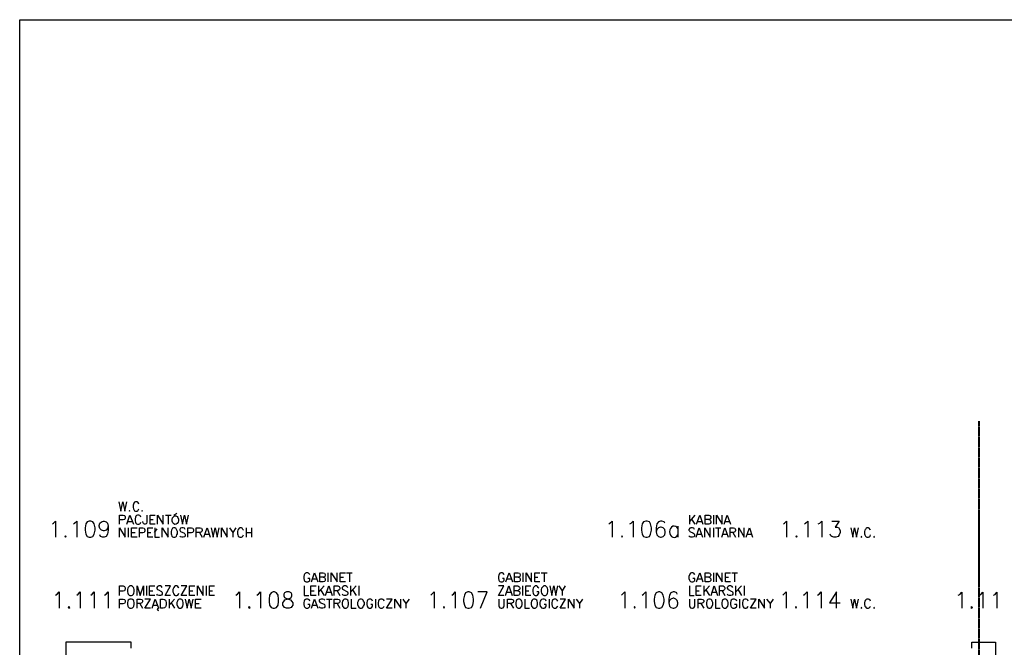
# Model space of a CAD drawing. Header units: millimetres. Extents: x 1 to 17496, y 1 to 30809.
# Tile 60 of 256: x 1887 to 3984, y 14062 to 15398. Entities that reach past the tile are written whole.
import ezdxf

# ---------------------------------------------------------------- set-up
doc = ezdxf.new("R2010")
doc.units = ezdxf.units.MM
doc.linetypes.add('CENTER', pattern=[2, 1.25, -0.25, 0.25, -0.25])
doc.layers.add('0_Przyz_granicze oddziałów', color=6, linetype='CENTER', lineweight=40)
doc.layers.add('Opisy', color=255, linetype='Continuous')
doc.layers.add('PDF _Geometria', color=7, linetype='Continuous')

msp = doc.modelspace()

# ---------------------------------------------------------------- linework, layer by layer
at = {"layer": '0_Przyz_granicze oddziałów'}
msp.add_lwpolyline([(3929.9, 14543.8), (3929.9, 13288.1), (3765.9, 13288.1), (3765.9, 12988.8), (3926.1, 12988.8), (3926.1, 12093.9)], dxfattribs=at)
at = {"layer": 'Opisy', "lineweight": 25}
for points in [[(2098.1, 14372.1), (2102.3, 14351.9), (2106.6, 14372.1), (2110.8, 14351.9), (2115, 14372.1)], [(2141.1, 14367.1), (2140.2, 14368.8), (2138.6, 14371.3), (2136.9, 14372.1), (2133.5, 14372.1), (2131.8, 14371.3), (2130.1, 14368.8), (2129.3, 14367.1), (2128.5, 14364.5), (2128.5, 14359.5), (2129.3, 14357), (2130.1, 14355.3), (2131.8, 14352.8), (2133.5, 14351.9), (2136.9, 14351.9), (2138.6, 14352.8), (2140.2, 14355.3), (2141.1, 14357)], [(2215.2, 14343.5), (2221.9, 14347.7)], [(1956.6, 14325), (1959.2, 14326.6), (1963.4, 14330.9), (1963.4, 14296.3)], [(2001.3, 14325), (2003.8, 14326.6), (2008.9, 14330.9), (2008.9, 14296.3)], [(2075.4, 14319.9), (2073.7, 14314.9), (2071.2, 14311.5), (2067, 14309.8), (2065.3, 14309.8), (2061.1, 14311.5), (2057.7, 14314.9), (2056, 14319.9), (2056, 14321.6), (2057.7, 14326.6), (2061.1, 14329.2), (2065.3, 14330.9), (2067, 14330.9), (2071.2, 14329.2), (2073.7, 14326.6), (2075.4, 14319.9), (2075.4, 14311.5), (2073.7, 14303.1), (2071.2, 14298), (2067, 14296.3), (2063.6, 14296.3), (2059.4, 14298), (2057.7, 14301.4)], [(2099.8, 14324.1), (2099.8, 14343.5), (2107.4, 14343.5), (2109.9, 14342.6), (2110.8, 14341.8), (2111.6, 14340.1), (2111.6, 14336.7), (2110.8, 14335.1), (2109.9, 14334.2), (2107.4, 14333.4), (2099.8, 14333.4)], [(2115, 14324.1), (2121.7, 14343.5), (2129.3, 14324.1)], [(2117.5, 14330), (2126.8, 14330)], [(2145.3, 14339.3), (2144.5, 14341), (2142.8, 14342.6), (2141.1, 14343.5), (2137.7, 14343.5), (2136, 14342.6), (2134.4, 14341), (2133.5, 14339.3), (2132.7, 14335.9), (2132.7, 14331.7), (2133.5, 14328.3), (2134.4, 14326.6), (2136, 14325), (2137.7, 14324.1), (2141.1, 14324.1), (2142.8, 14325), (2144.5, 14326.6), (2145.3, 14328.3)], [(2157.9, 14343.5), (2157.9, 14328.3), (2157.1, 14325.8), (2156.3, 14325), (2154.6, 14324.1), (2152.9, 14324.1), (2151.2, 14325), (2150.4, 14325.8), (2149.5, 14328.3), (2149.5, 14330)], [(2175.6, 14324.1), (2164.7, 14324.1), (2164.7, 14343.5), (2175.6, 14343.5)], [(2164.7, 14334.2), (2171.4, 14334.2)], [(2180.7, 14324.1), (2180.7, 14343.5), (2192.5, 14324.1), (2192.5, 14343.5)], [(2197.5, 14343.5), (2209.3, 14343.5)], [(2203.4, 14343.5), (2203.4, 14324.1)], [(2229.5, 14343.5), (2233.7, 14324.1), (2237.9, 14343.5), (2242.2, 14324.1), (2246.4, 14343.5)], [(3141.7, 14325), (3144.2, 14326.6), (3149.2, 14330.9), (3149.2, 14296.3)], [(3186.3, 14325), (3189.7, 14326.6), (3193.9, 14330.9), (3193.9, 14296.3)], [(3261.2, 14326.6), (3259.6, 14329.2), (3254.5, 14330.9), (3252, 14330.9), (3247.8, 14329.2), (3244.4, 14325), (3242.7, 14316.5), (3242.7, 14308.1), (3244.4, 14301.4), (3247.8, 14298), (3252, 14296.3), (3253.7, 14296.3), (3257.9, 14298), (3261.2, 14301.4), (3262.1, 14306.4), (3262.1, 14308.1), (3261.2, 14313.2), (3257.9, 14316.5), (3253.7, 14318.2), (3252, 14318.2), (3247.8, 14316.5), (3244.4, 14313.2), (3242.7, 14308.1)], [(3313.5, 14343.5), (3313.5, 14324.1)], [(3325.3, 14343.5), (3313.5, 14330)], [(3317.7, 14335.1), (3325.3, 14324.1)], [(3328.6, 14324.1), (3335.4, 14343.5), (3342.1, 14324.1)], [(3331.2, 14330), (3339.6, 14330)], [(3354.7, 14334.2), (3357.3, 14333.4), (3358.1, 14332.5), (3358.9, 14330), (3358.9, 14327.5), (3358.1, 14325.8), (3357.3, 14325), (3354.7, 14324.1), (3347.2, 14324.1), (3347.2, 14343.5), (3354.7, 14343.5), (3357.3, 14342.6), (3358.1, 14341.8), (3358.9, 14340.1), (3358.9, 14337.6), (3358.1, 14335.9), (3357.3, 14335.1), (3354.7, 14334.2), (3347.2, 14334.2)], [(3364.8, 14343.5), (3364.8, 14324.1)], [(3371.6, 14324.1), (3371.6, 14343.5), (3383.4, 14324.1), (3383.4, 14343.5)], [(3387.6, 14324.1), (3394.3, 14343.5), (3401.1, 14324.1)], [(3390.1, 14330), (3398.5, 14330)], [(3513.9, 14325), (3516.4, 14326.6), (3520.7, 14330.9), (3520.7, 14296.3)], [(3558.6, 14325), (3561.1, 14326.6), (3566.1, 14330.9), (3566.1, 14296.3)], [(3588, 14325), (3591.4, 14326.6), (3595.6, 14330.9), (3595.6, 14296.3)], [(3616.7, 14330.9), (3632.7, 14330.9), (3624.2, 14318.2), (3628.5, 14318.2), (3631.8, 14316.5), (3632.7, 14314.9), (3634.4, 14309.8), (3634.4, 14306.4), (3632.7, 14301.4), (3630.1, 14298), (3625.1, 14296.3), (3620.9, 14296.3), (3616.7, 14298), (3615, 14299.7), (3613.3, 14303.1)], [(2099.8, 14296.3), (2099.8, 14316.5), (2111.6, 14296.3), (2111.6, 14316.5)], [(2118.3, 14316.5), (2118.3, 14296.3)], [(2136.9, 14296.3), (2125.1, 14296.3), (2125.1, 14316.5), (2136.9, 14316.5)], [(2125.1, 14306.4), (2132.7, 14306.4)], [(2141.9, 14296.3), (2141.9, 14316.5), (2149.5, 14316.5), (2152, 14315.7), (2152.9, 14314), (2153.7, 14312.3), (2153.7, 14309.8), (2152.9, 14308.1), (2152, 14306.4), (2149.5, 14305.6), (2141.9, 14305.6)], [(2170.6, 14296.3), (2159.6, 14296.3), (2159.6, 14316.5), (2170.6, 14316.5)], [(2159.6, 14306.4), (2166.4, 14306.4)], [(2173.9, 14306.4), (2179.8, 14314)], [(2174.8, 14316.5), (2174.8, 14296.3), (2184.9, 14296.3)], [(2190.8, 14296.3), (2190.8, 14316.5), (2203.4, 14296.3), (2203.4, 14316.5)], [(2239.6, 14313.2), (2237.9, 14315.7), (2235.4, 14316.5), (2232.1, 14316.5), (2229.5, 14315.7), (2227.8, 14313.2), (2227.8, 14311.5), (2228.7, 14309.8), (2229.5, 14309), (2231.2, 14308.1), (2236.3, 14305.6), (2237.9, 14304.7), (2238.8, 14303.9), (2239.6, 14302.2), (2239.6, 14298.8), (2237.9, 14297.2), (2235.4, 14296.3), (2232.1, 14296.3), (2229.5, 14297.2), (2227.8, 14298.8)], [(2245.5, 14296.3), (2245.5, 14316.5), (2253.1, 14316.5), (2255.6, 14315.7), (2256.5, 14314), (2257.3, 14312.3), (2257.3, 14309.8), (2256.5, 14308.1), (2255.6, 14306.4), (2253.1, 14305.6), (2245.5, 14305.6)], [(2263.2, 14296.3), (2263.2, 14316.5), (2271.6, 14316.5), (2274.2, 14315.7), (2275, 14314), (2275.8, 14312.3), (2275.8, 14310.6), (2275, 14309), (2274.2, 14308.1), (2271.6, 14306.4), (2263.2, 14306.4)], [(2270, 14306.4), (2275.8, 14296.3)], [(2279.2, 14296.3), (2286, 14316.5), (2292.7, 14296.3)], [(2295.2, 14316.5), (2299.4, 14296.3), (2303.6, 14316.5), (2307.9, 14296.3), (2312.1, 14316.5)], [(2317.1, 14296.3), (2317.1, 14316.5), (2328.9, 14296.3), (2328.9, 14316.5)], [(2334, 14316.5), (2340.7, 14306.4), (2340.7, 14296.3)], [(2347.4, 14316.5), (2340.7, 14306.4)], [(2363.4, 14311.5), (2362.6, 14313.2), (2360.9, 14315.7), (2359.2, 14316.5), (2355.9, 14316.5), (2354.2, 14315.7), (2352.5, 14313.2), (2351.6, 14311.5), (2350.8, 14309), (2350.8, 14303.9), (2351.6, 14301.4), (2352.5, 14298.8), (2354.2, 14297.2), (2355.9, 14296.3), (2359.2, 14296.3), (2360.9, 14297.2), (2362.6, 14298.8), (2363.4, 14301.4)], [(2369.3, 14316.5), (2369.3, 14296.3)], [(2369.3, 14306.4), (2381.1, 14306.4)], [(2381.1, 14316.5), (2381.1, 14296.3)], [(3289, 14319.9), (3289, 14296.3)], [(3324.4, 14313.2), (3322.7, 14315.7), (3320.2, 14316.5), (3316.8, 14316.5), (3314.3, 14315.7), (3312.6, 14313.2), (3312.6, 14311.5), (3313.5, 14309.8), (3314.3, 14309), (3316, 14308.1), (3321, 14305.6), (3322.7, 14304.7), (3323.6, 14303.9), (3324.4, 14302.2), (3324.4, 14298.8), (3322.7, 14297.2), (3320.2, 14296.3), (3316.8, 14296.3), (3314.3, 14297.2), (3312.6, 14298.8)], [(3327.8, 14296.3), (3334.5, 14316.5), (3341.3, 14296.3)], [(3346.3, 14296.3), (3346.3, 14316.5), (3358.1, 14296.3), (3358.1, 14316.5)], [(3364.8, 14316.5), (3364.8, 14296.3)], [(3369.1, 14316.5), (3380.8, 14316.5)], [(3374.9, 14316.5), (3374.9, 14296.3)], [(3382.5, 14296.3), (3389.3, 14316.5), (3396, 14296.3)], [(3400.2, 14296.3), (3400.2, 14316.5), (3407.8, 14316.5), (3410.3, 14315.7), (3411.2, 14314), (3412, 14312.3), (3412, 14310.6), (3411.2, 14309), (3410.3, 14308.1), (3407.8, 14306.4), (3400.2, 14306.4)], [(3406.1, 14306.4), (3412, 14296.3)], [(3418.7, 14296.3), (3418.7, 14316.5), (3430.5, 14296.3), (3430.5, 14316.5)], [(3434.7, 14296.3), (3441.5, 14316.5), (3448.2, 14296.3)], [(3657.1, 14316.5), (3661.3, 14296.3), (3665.5, 14316.5), (3669.7, 14296.3), (3673.9, 14316.5)], [(3699.2, 14311.5), (3698.4, 14313.2), (3696.7, 14315.7), (3695, 14316.5), (3691.6, 14316.5), (3689.9, 14315.7), (3688.3, 14313.2), (3687.4, 14311.5), (3686.6, 14309), (3686.6, 14303.9), (3687.4, 14301.4), (3688.3, 14298.8), (3689.9, 14297.2), (3691.6, 14296.3), (3695, 14296.3), (3696.7, 14297.2), (3698.4, 14298.8), (3699.2, 14301.4)], [(2281.7, 14303.1), (2290.2, 14303.1)], [(3330.3, 14303.1), (3338.7, 14303.1)], [(3385.1, 14303.1), (3393.5, 14303.1)], [(3437.3, 14303.1), (3445.7, 14303.1)], [(2504.9, 14216.3), (2504.1, 14218), (2502.4, 14219.7), (2500.7, 14220.5), (2497.4, 14220.5), (2495.7, 14219.7), (2494, 14218), (2493.1, 14216.3), (2492.3, 14212.9), (2492.3, 14208.7), (2493.1, 14205.4), (2494, 14203.7), (2495.7, 14202), (2497.4, 14201.2), (2500.7, 14201.2), (2502.4, 14202), (2504.1, 14203.7), (2504.9, 14205.4), (2504.9, 14208.7), (2500.7, 14208.7)], [(2508.3, 14201.2), (2515, 14220.5), (2521.8, 14201.2)], [(2533.6, 14211.3), (2536.1, 14210.4), (2536.9, 14209.6), (2537.8, 14207.9), (2537.8, 14204.5), (2536.9, 14202.8), (2536.1, 14202), (2533.6, 14201.2), (2526, 14201.2), (2526, 14220.5), (2533.6, 14220.5), (2536.1, 14219.7), (2536.9, 14218.8), (2537.8, 14217.2), (2537.8, 14215.5), (2536.9, 14212.9), (2536.1, 14212.1), (2533.6, 14211.3), (2526, 14211.3)], [(2543.7, 14220.5), (2543.7, 14201.2)], [(2550.4, 14201.2), (2550.4, 14220.5), (2563, 14201.2), (2563, 14220.5)], [(2580.7, 14201.2), (2569.8, 14201.2), (2569.8, 14220.5), (2580.7, 14220.5)], [(2583.3, 14220.5), (2595, 14220.5)], [(2589.2, 14220.5), (2589.2, 14201.2)], [(2919.3, 14216.3), (2918.5, 14218), (2916.8, 14219.7), (2915.1, 14220.5), (2911.7, 14220.5), (2910, 14219.7), (2908.4, 14218), (2907.5, 14216.3), (2906.7, 14212.9), (2906.7, 14208.7), (2907.5, 14205.4), (2908.4, 14203.7), (2910, 14202), (2911.7, 14201.2), (2915.1, 14201.2), (2916.8, 14202), (2918.5, 14203.7), (2919.3, 14205.4), (2919.3, 14208.7), (2915.1, 14208.7)], [(2922.7, 14201.2), (2929.4, 14220.5), (2937, 14201.2)], [(2948.8, 14211.3), (2951.3, 14210.4), (2952.2, 14209.6), (2953, 14207.9), (2953, 14204.5), (2952.2, 14202.8), (2951.3, 14202), (2948.8, 14201.2), (2941.2, 14201.2), (2941.2, 14220.5), (2948.8, 14220.5), (2951.3, 14219.7), (2952.2, 14218.8), (2953, 14217.2), (2953, 14215.5), (2952.2, 14212.9), (2951.3, 14212.1), (2948.8, 14211.3), (2941.2, 14211.3)], [(2958.9, 14220.5), (2958.9, 14201.2)], [(2965.6, 14201.2), (2965.6, 14220.5), (2977.4, 14201.2), (2977.4, 14220.5)], [(2995.1, 14201.2), (2984.2, 14201.2), (2984.2, 14220.5), (2995.1, 14220.5)], [(2997.6, 14220.5), (3010.3, 14220.5)], [(3004.4, 14220.5), (3004.4, 14201.2)], [(3325.3, 14216.3), (3324.4, 14218), (3322.7, 14219.7), (3321, 14220.5), (3317.7, 14220.5), (3316, 14219.7), (3314.3, 14218), (3313.5, 14216.3), (3312.6, 14212.9), (3312.6, 14208.7), (3313.5, 14205.4), (3314.3, 14203.7), (3316, 14202), (3317.7, 14201.2), (3321, 14201.2), (3322.7, 14202), (3324.4, 14203.7), (3325.3, 14205.4), (3325.3, 14208.7), (3321, 14208.7)], [(3328.6, 14201.2), (3335.4, 14220.5), (3342.1, 14201.2)], [(3354.7, 14211.3), (3357.3, 14210.4), (3358.1, 14209.6), (3358.9, 14207.9), (3358.9, 14204.5), (3358.1, 14202.8), (3357.3, 14202), (3354.7, 14201.2), (3347.2, 14201.2), (3347.2, 14220.5), (3354.7, 14220.5), (3357.3, 14219.7), (3358.1, 14218.8), (3358.9, 14217.2), (3358.9, 14215.5), (3358.1, 14212.9), (3357.3, 14212.1), (3354.7, 14211.3), (3347.2, 14211.3)], [(3364.8, 14220.5), (3364.8, 14201.2)], [(3371.6, 14201.2), (3371.6, 14220.5), (3383.4, 14201.2), (3383.4, 14220.5)], [(3401.1, 14201.2), (3390.1, 14201.2), (3390.1, 14220.5), (3401.1, 14220.5)], [(3403.6, 14220.5), (3416.2, 14220.5)], [(3409.5, 14220.5), (3409.5, 14201.2)], [(2510.8, 14207.9), (2519.2, 14207.9)], [(2569.8, 14211.3), (2576.5, 14211.3)], [(2925.2, 14207.9), (2934.5, 14207.9)], [(2984.2, 14211.3), (2990.9, 14211.3)], [(3331.2, 14207.9), (3339.6, 14207.9)], [(3390.1, 14211.3), (3396.8, 14211.3)], [(1963.4, 14173.4), (1966.7, 14175), (1971, 14180.1), (1971, 14145.6)], [(2008.9, 14173.4), (2011.4, 14175), (2015.6, 14180.1), (2015.6, 14145.6)], [(2038.3, 14173.4), (2041.7, 14175), (2045.9, 14180.1), (2045.9, 14145.6)], [(2067.8, 14173.4), (2071.2, 14175), (2075.4, 14180.1), (2075.4, 14145.6)], [(2099.8, 14172.5), (2099.8, 14192.7), (2107.4, 14192.7), (2109.9, 14191.9), (2110.8, 14190.2), (2111.6, 14188.5), (2111.6, 14186), (2110.8, 14184.3), (2109.9, 14182.6), (2107.4, 14181.8), (2099.8, 14181.8)], [(2136.9, 14172.5), (2136.9, 14192.7), (2143.6, 14172.5), (2150.4, 14192.7), (2150.4, 14172.5)], [(2157.1, 14192.7), (2157.1, 14172.5)], [(2174.8, 14172.5), (2163.8, 14172.5), (2163.8, 14192.7), (2174.8, 14192.7)], [(2163.8, 14182.6), (2170.6, 14182.6)], [(2190.8, 14189.4), (2189.1, 14191.9), (2186.6, 14192.7), (2183.2, 14192.7), (2180.7, 14191.9), (2179, 14189.4), (2179, 14187.7), (2179.8, 14186), (2180.7, 14185.1), (2182.4, 14184.3), (2187.4, 14181.8), (2189.1, 14180.9), (2189.9, 14180.1), (2190.8, 14178.4), (2190.8, 14175), (2189.1, 14173.4), (2186.6, 14172.5), (2183.2, 14172.5), (2180.7, 14173.4), (2179, 14175)], [(2208.5, 14172.5), (2196.7, 14172.5), (2208.5, 14192.7), (2196.7, 14192.7)], [(2226.2, 14187.7), (2225.3, 14189.4), (2223.6, 14191.9), (2221.9, 14192.7), (2218.6, 14192.7), (2216.9, 14191.9), (2215.2, 14189.4), (2214.4, 14187.7), (2213.5, 14185.1), (2213.5, 14180.1), (2214.4, 14177.6), (2215.2, 14175), (2216.9, 14173.4), (2218.6, 14172.5), (2221.9, 14172.5), (2223.6, 14173.4), (2225.3, 14175), (2226.2, 14177.6)], [(2243, 14172.5), (2231.2, 14172.5), (2243, 14192.7), (2231.2, 14192.7)], [(2259.8, 14172.5), (2248.9, 14172.5), (2248.9, 14192.7), (2259.8, 14192.7)], [(2248.9, 14182.6), (2255.6, 14182.6)], [(2265.7, 14172.5), (2265.7, 14192.7), (2277.5, 14172.5), (2277.5, 14192.7)], [(2284.3, 14192.7), (2284.3, 14172.5)], [(2302, 14172.5), (2291, 14172.5), (2291, 14192.7), (2302, 14192.7)], [(2291, 14182.6), (2297.7, 14182.6)], [(2347.4, 14173.4), (2350.8, 14175), (2355, 14180.1), (2355, 14145.6)], [(2392.1, 14173.4), (2395.4, 14175), (2399.7, 14180.1), (2399.7, 14145.6)], [(2493.1, 14192.7), (2493.1, 14172.5), (2503.2, 14172.5)], [(2518.4, 14172.5), (2507.5, 14172.5), (2507.5, 14192.7), (2518.4, 14192.7)], [(2507.5, 14182.6), (2514.2, 14182.6)], [(2523.5, 14192.7), (2523.5, 14172.5)], [(2535.3, 14192.7), (2523.5, 14179.3)], [(2527.7, 14184.3), (2535.3, 14172.5)], [(2538.6, 14172.5), (2545.4, 14192.7), (2552.9, 14172.5)], [(2541.1, 14179.3), (2549.6, 14179.3)], [(2557.1, 14172.5), (2557.1, 14192.7), (2564.7, 14192.7), (2567.3, 14191.9), (2568.1, 14190.2), (2568.9, 14188.5), (2568.9, 14186.8), (2568.1, 14185.1), (2567.3, 14184.3), (2564.7, 14182.6), (2557.1, 14182.6)], [(2563, 14182.6), (2568.9, 14172.5)], [(2585.8, 14189.4), (2584.1, 14191.9), (2581.6, 14192.7), (2578.2, 14192.7), (2575.7, 14191.9), (2574, 14189.4), (2574, 14187.7), (2574.8, 14186), (2575.7, 14185.1), (2577.4, 14184.3), (2582.4, 14181.8), (2584.1, 14180.9), (2584.9, 14180.1), (2585.8, 14178.4), (2585.8, 14175), (2584.1, 14173.4), (2581.6, 14172.5), (2578.2, 14172.5), (2575.7, 14173.4), (2574, 14175)], [(2591.7, 14192.7), (2591.7, 14172.5)], [(2603.5, 14192.7), (2591.7, 14179.3)], [(2595.9, 14184.3), (2603.5, 14172.5)], [(2609.4, 14192.7), (2609.4, 14172.5)], [(2762.7, 14173.4), (2765.2, 14175), (2770.2, 14180.1), (2770.2, 14145.6)], [(2807.3, 14173.4), (2810.7, 14175), (2814.9, 14180.1), (2814.9, 14145.6)], [(2868.8, 14145.6), (2883.1, 14180.1), (2862.9, 14180.1)], [(2918.5, 14172.5), (2906.7, 14172.5), (2918.5, 14192.7), (2906.7, 14192.7)], [(2921.8, 14172.5), (2928.6, 14192.7), (2936.1, 14172.5)], [(2924.4, 14179.3), (2933.6, 14179.3)], [(2947.9, 14182.6), (2950.5, 14181.8), (2951.3, 14180.9), (2952.2, 14179.3), (2952.2, 14176.7), (2951.3, 14174.2), (2950.5, 14173.4), (2947.9, 14172.5), (2940.4, 14172.5), (2940.4, 14192.7), (2947.9, 14192.7), (2950.5, 14191.9), (2951.3, 14190.2), (2952.2, 14188.5), (2952.2, 14186.8), (2951.3, 14185.1), (2950.5, 14184.3), (2947.9, 14182.6), (2940.4, 14182.6)], [(2958, 14192.7), (2958, 14172.5)], [(2975.7, 14172.5), (2964.8, 14172.5), (2964.8, 14192.7), (2975.7, 14192.7)], [(2964.8, 14182.6), (2971.5, 14182.6)], [(2992.6, 14187.7), (2991.7, 14189.4), (2990.1, 14191.9), (2988.4, 14192.7), (2985, 14192.7), (2983.3, 14191.9), (2981.6, 14189.4), (2980.8, 14187.7), (2979.9, 14185.1), (2979.9, 14180.1), (2980.8, 14177.6), (2981.6, 14175), (2983.3, 14173.4), (2985, 14172.5), (2988.4, 14172.5), (2990.1, 14173.4), (2991.7, 14175), (2992.6, 14177.6), (2992.6, 14180.1), (2988.4, 14180.1)], [(3016.2, 14192.7), (3020.4, 14172.5), (3024.6, 14192.7), (3028.8, 14172.5), (3033, 14192.7)], [(3035.5, 14192.7), (3042.3, 14182.6), (3042.3, 14172.5)], [(3049, 14192.7), (3042.3, 14182.6)], [(3168.6, 14173.4), (3171.1, 14175), (3176.2, 14180.1), (3176.2, 14145.6)], [(3213.2, 14173.4), (3215.8, 14175), (3220.8, 14180.1), (3220.8, 14145.6)], [(3287.4, 14175), (3286.5, 14178.4), (3281.5, 14180.1), (3278.9, 14180.1), (3273.9, 14178.4), (3271.4, 14173.4), (3269.7, 14164.9), (3269.7, 14156.5), (3271.4, 14149.8), (3273.9, 14147.2), (3278.9, 14145.6), (3280.6, 14145.6), (3284.8, 14147.2), (3287.4, 14149.8), (3289, 14154.8), (3289, 14156.5), (3287.4, 14161.6), (3284.8, 14164.9), (3280.6, 14166.6), (3278.9, 14166.6), (3273.9, 14164.9), (3271.4, 14161.6), (3269.7, 14156.5)], [(3313.5, 14192.7), (3313.5, 14172.5), (3323.6, 14172.5)], [(3338.7, 14172.5), (3327.8, 14172.5), (3327.8, 14192.7), (3338.7, 14192.7)], [(3327.8, 14182.6), (3334.5, 14182.6)], [(3344.6, 14192.7), (3344.6, 14172.5)], [(3356.4, 14192.7), (3344.6, 14179.3)], [(3348.8, 14184.3), (3356.4, 14172.5)], [(3359.8, 14172.5), (3366.5, 14192.7), (3373.3, 14172.5)], [(3362.3, 14179.3), (3370.7, 14179.3)], [(3377.5, 14172.5), (3377.5, 14192.7), (3385.1, 14192.7), (3387.6, 14191.9), (3388.4, 14190.2), (3389.3, 14188.5), (3389.3, 14186.8), (3388.4, 14185.1), (3387.6, 14184.3), (3385.1, 14182.6), (3377.5, 14182.6)], [(3383.4, 14182.6), (3389.3, 14172.5)], [(3406.1, 14189.4), (3404.4, 14191.9), (3401.9, 14192.7), (3398.5, 14192.7), (3396, 14191.9), (3394.3, 14189.4), (3394.3, 14187.7), (3395.2, 14186), (3396, 14185.1), (3397.7, 14184.3), (3402.7, 14181.8), (3404.4, 14180.9), (3405.3, 14180.1), (3406.1, 14178.4), (3406.1, 14175), (3404.4, 14173.4), (3401.9, 14172.5), (3398.5, 14172.5), (3396, 14173.4), (3394.3, 14175)], [(3412, 14192.7), (3412, 14172.5)], [(3424.6, 14192.7), (3412, 14179.3)], [(3417.1, 14184.3), (3424.6, 14172.5)], [(3430.5, 14192.7), (3430.5, 14172.5)], [(3512.2, 14173.4), (3514.8, 14175), (3519.8, 14180.1), (3519.8, 14145.6)], [(3556.9, 14173.4), (3559.4, 14175), (3564.4, 14180.1), (3564.4, 14145.6)], [(3586.3, 14173.4), (3589.7, 14175), (3593.9, 14180.1), (3593.9, 14145.6)], [(3626.8, 14145.6), (3626.8, 14180.1), (3611.6, 14156.5), (3634.4, 14156.5)], [(3886.2, 14173), (3889.5, 14174.7), (3893.8, 14179.8), (3893.8, 14145.2)], [(3931.7, 14173), (3934.2, 14174.7), (3938.4, 14179.8), (3938.4, 14145.2)], [(3961.1, 14173), (3964.5, 14174.7), (3968.7, 14179.8), (3968.7, 14145.2)], [(2099.8, 14145.6), (2099.8, 14164.9), (2107.4, 14164.9), (2109.9, 14164.1), (2110.8, 14163.3), (2111.6, 14161.6), (2111.6, 14158.2), (2110.8, 14156.5), (2109.9, 14155.7), (2107.4, 14154.8), (2099.8, 14154.8)], [(2136.9, 14145.6), (2136.9, 14164.9), (2144.5, 14164.9), (2147, 14164.1), (2147.8, 14163.3), (2148.7, 14161.6), (2148.7, 14159), (2147.8, 14157.4), (2147, 14156.5), (2144.5, 14155.7), (2136.9, 14155.7)], [(2165.5, 14145.6), (2153.7, 14145.6), (2165.5, 14164.9), (2153.7, 14164.9)], [(2168.9, 14145.6), (2175.6, 14164.9), (2182.4, 14145.6), (2181.5, 14144.7), (2180.7, 14143), (2181.5, 14141.4), (2182.4, 14140.5), (2181.5, 14141.4), (2180.7, 14143), (2181.5, 14144.7), (2182.4, 14145.6)], [(2205.1, 14164.9), (2205.1, 14145.6)], [(2216.9, 14164.9), (2205.1, 14151.5)], [(2239.6, 14164.9), (2243.8, 14145.6), (2248.1, 14164.9), (2252.3, 14145.6), (2256.5, 14164.9)], [(2273.3, 14145.6), (2261.5, 14145.6), (2261.5, 14164.9), (2273.3, 14164.9)], [(2504.9, 14160.7), (2504.1, 14162.4), (2502.4, 14164.1), (2500.7, 14164.9), (2497.4, 14164.9), (2495.7, 14164.1), (2494, 14162.4), (2493.1, 14160.7), (2492.3, 14157.4), (2492.3, 14153.1), (2493.1, 14149.8), (2494, 14148.1), (2495.7, 14146.4), (2497.4, 14145.6), (2500.7, 14145.6), (2502.4, 14146.4), (2504.1, 14148.1), (2504.9, 14149.8), (2504.9, 14153.1), (2500.7, 14153.1)], [(2508.3, 14145.6), (2515, 14164.9), (2521.8, 14145.6)], [(2536.9, 14162.4), (2535.3, 14164.1), (2532.7, 14164.9), (2529.4, 14164.9), (2526.8, 14164.1), (2525.1, 14162.4), (2525.1, 14160.7), (2526, 14158.2), (2526.8, 14157.4), (2528.5, 14156.5), (2533.6, 14154.8), (2535.3, 14154), (2536.1, 14153.1), (2536.9, 14150.6), (2536.9, 14148.1), (2535.3, 14146.4), (2532.7, 14145.6), (2529.4, 14145.6), (2526.8, 14146.4), (2525.1, 14148.1)], [(2540.3, 14164.9), (2552.9, 14164.9)], [(2546.2, 14164.9), (2546.2, 14145.6)], [(2557.1, 14145.6), (2557.1, 14164.9), (2564.7, 14164.9), (2567.3, 14164.1), (2568.1, 14163.3), (2568.9, 14161.6), (2568.9, 14159), (2568.1, 14157.4), (2567.3, 14156.5), (2564.7, 14155.7), (2557.1, 14155.7)], [(2593.4, 14164.9), (2593.4, 14145.6), (2603.5, 14145.6)], [(2638.8, 14160.7), (2638, 14162.4), (2636.3, 14164.1), (2634.6, 14164.9), (2631.3, 14164.9), (2629.6, 14164.1), (2627.9, 14162.4), (2627.1, 14160.7), (2626.2, 14157.4), (2626.2, 14153.1), (2627.1, 14149.8), (2627.9, 14148.1), (2629.6, 14146.4), (2631.3, 14145.6), (2634.6, 14145.6), (2636.3, 14146.4), (2638, 14148.1), (2638.8, 14149.8), (2638.8, 14153.1), (2634.6, 14153.1)], [(2644.7, 14164.9), (2644.7, 14145.6)], [(2663.3, 14160.7), (2662.4, 14162.4), (2660.7, 14164.1), (2659.1, 14164.9), (2655.7, 14164.9), (2654, 14164.1), (2652.3, 14162.4), (2651.5, 14160.7), (2650.6, 14157.4), (2650.6, 14153.1), (2651.5, 14149.8), (2652.3, 14148.1), (2654, 14146.4), (2655.7, 14145.6), (2659.1, 14145.6), (2660.7, 14146.4), (2662.4, 14148.1), (2663.3, 14149.8)], [(2680.1, 14145.6), (2668.3, 14145.6), (2680.1, 14164.9), (2668.3, 14164.9)], [(2686, 14145.6), (2686, 14164.9), (2698.6, 14145.6), (2698.6, 14164.9)], [(2702.9, 14164.9), (2709.6, 14155.7), (2709.6, 14145.6)], [(2716.3, 14164.9), (2709.6, 14155.7)], [(2907.5, 14164.9), (2907.5, 14150.6), (2908.4, 14148.1), (2910, 14146.4), (2912.6, 14145.6), (2914.3, 14145.6), (2916.8, 14146.4), (2918.5, 14148.1), (2919.3, 14150.6), (2919.3, 14164.9)], [(2926, 14145.6), (2926, 14164.9), (2934.5, 14164.9), (2937, 14164.1), (2937.8, 14163.3), (2938.7, 14161.6), (2938.7, 14159), (2937.8, 14157.4), (2937, 14156.5), (2934.5, 14155.7), (2926, 14155.7)], [(2963.1, 14164.9), (2963.1, 14145.6), (2973.2, 14145.6)], [(3008.6, 14160.7), (3007.7, 14162.4), (3006.1, 14164.1), (3004.4, 14164.9), (3001, 14164.9), (2998.5, 14164.1), (2996.8, 14162.4), (2995.9, 14160.7), (2995.1, 14157.4), (2995.1, 14153.1), (2995.9, 14149.8), (2996.8, 14148.1), (2998.5, 14146.4), (3001, 14145.6), (3004.4, 14145.6), (3006.1, 14146.4), (3007.7, 14148.1), (3008.6, 14149.8), (3008.6, 14153.1), (3004.4, 14153.1)], [(3014.5, 14164.9), (3014.5, 14145.6)], [(3033, 14160.7), (3032.2, 14162.4), (3030.5, 14164.1), (3028.8, 14164.9), (3025.4, 14164.9), (3023.7, 14164.1), (3022.1, 14162.4), (3021.2, 14160.7), (3020.4, 14157.4), (3020.4, 14153.1), (3021.2, 14149.8), (3022.1, 14148.1), (3023.7, 14146.4), (3025.4, 14145.6), (3028.8, 14145.6), (3030.5, 14146.4), (3032.2, 14148.1), (3033, 14149.8)], [(3049.8, 14145.6), (3038.1, 14145.6), (3049.8, 14164.9), (3038.1, 14164.9)], [(3055.7, 14145.6), (3055.7, 14164.9), (3068.4, 14145.6), (3068.4, 14164.9)], [(3072.6, 14164.9), (3079.3, 14155.7), (3079.3, 14145.6)], [(3086.1, 14164.9), (3079.3, 14155.7)], [(3313.5, 14164.9), (3313.5, 14150.6), (3314.3, 14148.1), (3316, 14146.4), (3318.5, 14145.6), (3320.2, 14145.6), (3322.7, 14146.4), (3324.4, 14148.1), (3325.3, 14150.6), (3325.3, 14164.9)], [(3332, 14145.6), (3332, 14164.9), (3339.6, 14164.9), (3342.1, 14164.1), (3342.9, 14163.3), (3344.6, 14161.6), (3344.6, 14159), (3342.9, 14157.4), (3342.1, 14156.5), (3339.6, 14155.7), (3332, 14155.7)], [(3369.1, 14164.9), (3369.1, 14145.6), (3379.2, 14145.6)], [(3414.5, 14160.7), (3413.7, 14162.4), (3411.2, 14164.1), (3409.5, 14164.9), (3406.1, 14164.9), (3404.4, 14164.1), (3402.7, 14162.4), (3401.9, 14160.7), (3401.1, 14157.4), (3401.1, 14153.1), (3401.9, 14149.8), (3402.7, 14148.1), (3404.4, 14146.4), (3406.1, 14145.6), (3409.5, 14145.6), (3411.2, 14146.4), (3413.7, 14148.1), (3414.5, 14149.8), (3414.5, 14153.1), (3409.5, 14153.1)], [(3420.4, 14164.9), (3420.4, 14145.6)], [(3439, 14160.7), (3438.1, 14162.4), (3436.4, 14164.1), (3434.7, 14164.9), (3431.4, 14164.9), (3429.7, 14164.1), (3428, 14162.4), (3427.2, 14160.7), (3426.3, 14157.4), (3426.3, 14153.1), (3427.2, 14149.8), (3428, 14148.1), (3429.7, 14146.4), (3431.4, 14145.6), (3434.7, 14145.6), (3436.4, 14146.4), (3438.1, 14148.1), (3439, 14149.8)], [(3455.8, 14145.6), (3444, 14145.6), (3455.8, 14164.9), (3444, 14164.9)], [(3461.7, 14145.6), (3461.7, 14164.9), (3473.5, 14145.6), (3473.5, 14164.9)], [(3477.7, 14164.9), (3485.3, 14155.7), (3485.3, 14145.6)], [(3492, 14164.9), (3485.3, 14155.7)], [(3657.1, 14164.9), (3661.3, 14145.6), (3665.5, 14164.9), (3669.7, 14145.6), (3673.9, 14164.9)], [(3699.2, 14160.7), (3698.4, 14162.4), (3696.7, 14164.1), (3695, 14164.9), (3691.6, 14164.9), (3689.9, 14164.1), (3688.3, 14162.4), (3687.4, 14160.7), (3686.6, 14157.4), (3686.6, 14153.1), (3687.4, 14149.8), (3688.3, 14148.1), (3689.9, 14146.4), (3691.6, 14145.6), (3695, 14145.6), (3696.7, 14146.4), (3698.4, 14148.1), (3699.2, 14149.8)], [(2142.8, 14155.7), (2148.7, 14145.6)], [(2171.4, 14151.5), (2179.8, 14151.5)], [(2209.3, 14156.5), (2216.9, 14145.6)], [(2261.5, 14155.7), (2269.1, 14155.7)], [(2510.8, 14151.5), (2519.2, 14151.5)], [(2563, 14155.7), (2568.9, 14145.6)], [(2932.8, 14155.7), (2938.7, 14145.6)], [(3337.9, 14155.7), (3344.6, 14145.6)]]:
    msp.add_lwpolyline(points, dxfattribs=at)
for points in [[(2120.9, 14353.6), (2120, 14352.8), (2120.9, 14351.9), (2121.7, 14352.8)], [(2147.8, 14353.6), (2147, 14352.8), (2147.8, 14351.9), (2148.7, 14352.8)], [(2035, 14330.9), (2030.8, 14329.2), (2028.2, 14325), (2026.5, 14316.5), (2026.5, 14311.5), (2028.2, 14303.1), (2030.8, 14298), (2035, 14296.3), (2038.3, 14296.3), (2042.5, 14298), (2045.9, 14303.1), (2047.6, 14311.5), (2047.6, 14316.5), (2045.9, 14325), (2042.5, 14329.2), (2038.3, 14330.9)], [(3220.8, 14330.9), (3215.8, 14329.2), (3213.2, 14325), (3211.6, 14316.5), (3211.6, 14311.5), (3213.2, 14303.1), (3215.8, 14298), (3220.8, 14296.3), (3223.3, 14296.3), (3228.4, 14298), (3230.9, 14303.1), (3232.6, 14311.5), (3232.6, 14316.5), (3230.9, 14325), (3228.4, 14329.2), (3223.3, 14330.9)], [(2214.4, 14316.5), (2212.7, 14315.7), (2211, 14313.2), (2210.2, 14311.5), (2209.3, 14309), (2209.3, 14303.9), (2210.2, 14301.4), (2211, 14298.8), (2212.7, 14297.2), (2214.4, 14296.3), (2217.7, 14296.3), (2219.4, 14297.2), (2221.1, 14298.8), (2221.9, 14301.4), (2222.8, 14303.9), (2222.8, 14309), (2221.9, 14311.5), (2221.1, 14313.2), (2219.4, 14315.7), (2217.7, 14316.5)], [(1984.4, 14299.7), (1982.8, 14298), (1984.4, 14296.3), (1986.1, 14298)], [(3169.4, 14299.7), (3168.6, 14298), (3169.4, 14296.3), (3171.1, 14298)], [(3541.7, 14299.7), (3540, 14298), (3541.7, 14296.3), (3543.4, 14298)], [(3679.8, 14298), (3679, 14297.2), (3679.8, 14296.3), (3680.7, 14297.2)], [(3706.8, 14298), (3705.9, 14297.2), (3706.8, 14296.3), (3707.6, 14297.2)], [(2121.7, 14192.7), (2120, 14191.9), (2118.3, 14189.4), (2117.5, 14187.7), (2116.7, 14185.1), (2116.7, 14180.1), (2117.5, 14177.6), (2118.3, 14175), (2120, 14173.4), (2121.7, 14172.5), (2125.1, 14172.5), (2127.6, 14173.4), (2129.3, 14175), (2130.1, 14177.6), (2131, 14180.1), (2131, 14185.1), (2130.1, 14187.7), (2129.3, 14189.4), (2127.6, 14191.9), (2125.1, 14192.7)], [(2426.6, 14180.1), (2422.4, 14178.4), (2419, 14173.4), (2418.2, 14164.9), (2418.2, 14159.9), (2419, 14151.5), (2422.4, 14147.2), (2426.6, 14145.6), (2430, 14145.6), (2434.2, 14147.2), (2437.6, 14151.5), (2438.4, 14159.9), (2438.4, 14164.9), (2437.6, 14173.4), (2434.2, 14178.4), (2430, 14180.1)], [(2455.2, 14180.1), (2451, 14178.4), (2449.3, 14175), (2449.3, 14171.7), (2451, 14168.3), (2453.6, 14166.6), (2459.5, 14164.9), (2463.7, 14163.3), (2467, 14159.9), (2468.7, 14156.5), (2468.7, 14151.5), (2467, 14148.9), (2465.3, 14147.2), (2461.1, 14145.6), (2455.2, 14145.6), (2451, 14147.2), (2449.3, 14148.9), (2447.7, 14151.5), (2447.7, 14156.5), (2449.3, 14159.9), (2451.9, 14163.3), (2456.9, 14164.9), (2462.8, 14166.6), (2465.3, 14168.3), (2467, 14171.7), (2467, 14175), (2465.3, 14178.4), (2461.1, 14180.1)], [(2841.8, 14180.1), (2836.8, 14178.4), (2834.2, 14173.4), (2832.6, 14164.9), (2832.6, 14159.9), (2834.2, 14151.5), (2836.8, 14147.2), (2841.8, 14145.6), (2844.3, 14145.6), (2849.4, 14147.2), (2851.9, 14151.5), (2853.6, 14159.9), (2853.6, 14164.9), (2851.9, 14173.4), (2849.4, 14178.4), (2844.3, 14180.1)], [(3003.5, 14192.7), (3001.8, 14191.9), (3000.2, 14189.4), (2998.5, 14187.7), (2997.6, 14185.1), (2997.6, 14180.1), (2998.5, 14177.6), (3000.2, 14175), (3001.8, 14173.4), (3003.5, 14172.5), (3006.9, 14172.5), (3008.6, 14173.4), (3010.3, 14175), (3011.1, 14177.6), (3011.9, 14180.1), (3011.9, 14185.1), (3011.1, 14187.7), (3010.3, 14189.4), (3008.6, 14191.9), (3006.9, 14192.7)], [(3247.8, 14180.1), (3242.7, 14178.4), (3240.2, 14173.4), (3238.5, 14164.9), (3238.5, 14159.9), (3240.2, 14151.5), (3242.7, 14147.2), (3247.8, 14145.6), (3250.3, 14145.6), (3254.5, 14147.2), (3257.9, 14151.5), (3259.6, 14159.9), (3259.6, 14164.9), (3257.9, 14173.4), (3254.5, 14178.4), (3250.3, 14180.1)], [(2121.7, 14164.9), (2120, 14164.1), (2118.3, 14162.4), (2117.5, 14160.7), (2116.7, 14157.4), (2116.7, 14153.1), (2117.5, 14149.8), (2118.3, 14148.1), (2120, 14146.4), (2121.7, 14145.6), (2125.1, 14145.6), (2127.6, 14146.4), (2129.3, 14148.1), (2130.1, 14149.8), (2131, 14153.1), (2131, 14157.4), (2130.1, 14160.7), (2129.3, 14162.4), (2127.6, 14164.1), (2125.1, 14164.9)], [(2186.6, 14145.6), (2186.6, 14164.9), (2192.5, 14164.9), (2195.8, 14164.1), (2197.5, 14162.4), (2198.4, 14160.7), (2199.2, 14157.4), (2199.2, 14153.1), (2198.4, 14149.8), (2197.5, 14148.1), (2195.8, 14146.4), (2192.5, 14145.6)], [(2227, 14164.9), (2225.3, 14164.1), (2223.6, 14162.4), (2222.8, 14160.7), (2221.9, 14157.4), (2221.9, 14153.1), (2222.8, 14149.8), (2223.6, 14148.1), (2225.3, 14146.4), (2227, 14145.6), (2230.4, 14145.6), (2232.1, 14146.4), (2233.7, 14148.1), (2234.6, 14149.8), (2235.4, 14153.1), (2235.4, 14157.4), (2234.6, 14160.7), (2233.7, 14162.4), (2232.1, 14164.1), (2230.4, 14164.9)], [(2579, 14164.9), (2577.4, 14164.1), (2575.7, 14162.4), (2574.8, 14160.7), (2574, 14157.4), (2574, 14153.1), (2574.8, 14149.8), (2575.7, 14148.1), (2577.4, 14146.4), (2579, 14145.6), (2582.4, 14145.6), (2584.1, 14146.4), (2585.8, 14148.1), (2586.6, 14149.8), (2587.5, 14153.1), (2587.5, 14157.4), (2586.6, 14160.7), (2585.8, 14162.4), (2584.1, 14164.1), (2582.4, 14164.9)], [(2611.9, 14164.9), (2610.2, 14164.1), (2608.5, 14162.4), (2607.7, 14160.7), (2606.8, 14157.4), (2606.8, 14153.1), (2607.7, 14149.8), (2608.5, 14148.1), (2610.2, 14146.4), (2611.9, 14145.6), (2615.3, 14145.6), (2616.9, 14146.4), (2618.6, 14148.1), (2619.5, 14149.8), (2621.2, 14153.1), (2621.2, 14157.4), (2619.5, 14160.7), (2618.6, 14162.4), (2616.9, 14164.1), (2615.3, 14164.9)], [(2948.8, 14164.9), (2947.1, 14164.1), (2945.4, 14162.4), (2944.6, 14160.7), (2943.7, 14157.4), (2943.7, 14153.1), (2944.6, 14149.8), (2945.4, 14148.1), (2947.1, 14146.4), (2948.8, 14145.6), (2952.2, 14145.6), (2953.8, 14146.4), (2955.5, 14148.1), (2956.4, 14149.8), (2957.2, 14153.1), (2957.2, 14157.4), (2956.4, 14160.7), (2955.5, 14162.4), (2953.8, 14164.1), (2952.2, 14164.9)], [(2981.6, 14164.9), (2979.9, 14164.1), (2978.3, 14162.4), (2977.4, 14160.7), (2976.6, 14157.4), (2976.6, 14153.1), (2977.4, 14149.8), (2978.3, 14148.1), (2979.9, 14146.4), (2981.6, 14145.6), (2985, 14145.6), (2986.7, 14146.4), (2988.4, 14148.1), (2989.2, 14149.8), (2990.1, 14153.1), (2990.1, 14157.4), (2989.2, 14160.7), (2988.4, 14162.4), (2986.7, 14164.1), (2985, 14164.9)], [(3354.7, 14164.9), (3353.1, 14164.1), (3351.4, 14162.4), (3350.5, 14160.7), (3349.7, 14157.4), (3349.7, 14153.1), (3350.5, 14149.8), (3351.4, 14148.1), (3353.1, 14146.4), (3354.7, 14145.6), (3358.1, 14145.6), (3359.8, 14146.4), (3361.5, 14148.1), (3362.3, 14149.8), (3363.2, 14153.1), (3363.2, 14157.4), (3362.3, 14160.7), (3361.5, 14162.4), (3359.8, 14164.1), (3358.1, 14164.9)], [(3387.6, 14164.9), (3385.9, 14164.1), (3384.2, 14162.4), (3383.4, 14160.7), (3382.5, 14157.4), (3382.5, 14153.1), (3383.4, 14149.8), (3384.2, 14148.1), (3385.9, 14146.4), (3387.6, 14145.6), (3391, 14145.6), (3392.6, 14146.4), (3394.3, 14148.1), (3395.2, 14149.8), (3396, 14153.1), (3396, 14157.4), (3395.2, 14160.7), (3394.3, 14162.4), (3392.6, 14164.1), (3391, 14164.9)], [(1992, 14148.9), (1990.3, 14147.2), (1992, 14145.6), (1993.7, 14147.2)], [(2376.1, 14148.9), (2374.4, 14147.2), (2376.1, 14145.6), (2377.8, 14147.2)], [(2790.4, 14148.9), (2789.6, 14147.2), (2790.4, 14145.6), (2792.1, 14147.2)], [(3196.4, 14148.9), (3195.6, 14147.2), (3196.4, 14145.6), (3198.1, 14147.2)], [(3540, 14148.9), (3539.2, 14147.2), (3540, 14145.6), (3541.7, 14147.2)], [(3679.8, 14147.2), (3679, 14146.4), (3679.8, 14145.6), (3680.7, 14146.4)], [(3706.8, 14147.2), (3705.9, 14146.4), (3706.8, 14145.6), (3707.6, 14146.4)], [(3914.8, 14148.6), (3913.1, 14146.9), (3914.8, 14145.2), (3916.5, 14146.9)]]:
    msp.add_lwpolyline(points, close=True, dxfattribs=at)
for centre, major_axis, ratio, start_param, end_param in [((2218.6, 14332.9), (0, 9.14), 0.758288, 0.245613, 6.528798), ((3281, 14308.1), (-0.1, -12.1), 0.803222, 2.170165, 7.272001)]:
    msp.add_ellipse(centre, major_axis=major_axis, ratio=ratio, start_param=start_param, end_param=end_param, dxfattribs=at)
at = {"layer": 'PDF _Geometria'}
msp.add_lwpolyline([(1887, 15398.1), (14038.1, 15398.1), (14038.1, 11395.3), (1887, 11395.3)], close=True, dxfattribs=at)
at = {"layer": 'PDF _Geometria', "lineweight": 25}
for points in [[(2124.2, 14060.5), (2124.2, 14073.1), (1985.3, 14073.1), (1985.3, 13838.2)], [(3914.8, 14060.5), (3914.8, 14073.1), (3965.3, 14073.1), (3965.3, 13289)]]:
    msp.add_lwpolyline(points, dxfattribs=at)

doc.saveas('drawing.dxf')
